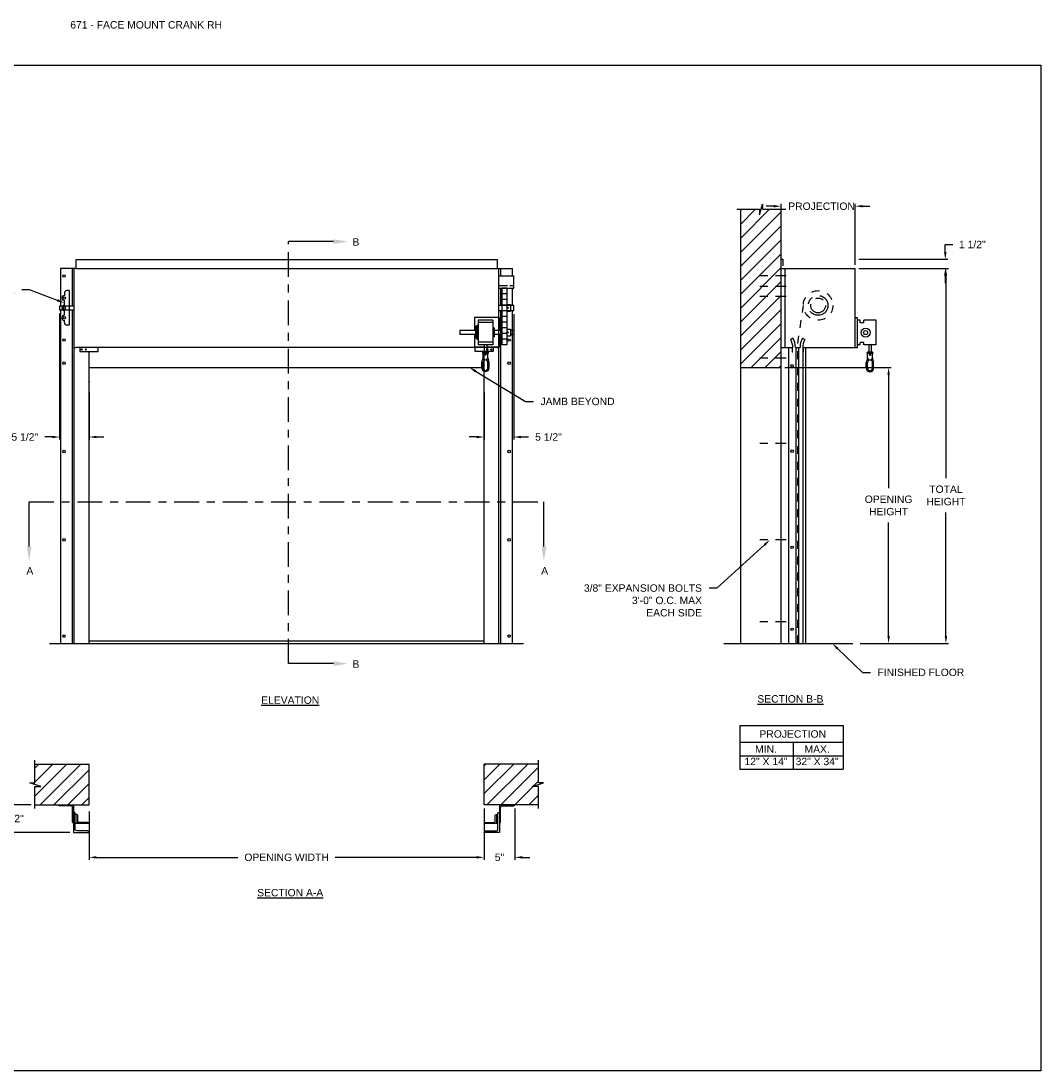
# Model space of a CAD drawing. Header units: inches. Extents: x 169.6 to 213.8, y 195 to 266.5.
# Tile 61 of 61: x 200.8 to 213.8, y 234.4 to 247.7. Entities that reach past the tile are written whole.
import ezdxf
from ezdxf import colors
from ezdxf.entities.mleader import LeaderData, LeaderLine
from ezdxf.math import Vec2, Vec3

# ---------------------------------------------------------------- set-up
doc = ezdxf.new("R2010")
doc.units = ezdxf.units.IN
doc.header["$LTSCALE"] = 0.25
doc.header["$MEASUREMENT"] = 0
for name, pattern in [('CENTER', [2, 1.25, -0.25, 0.25, -0.25]), ('CENTER2', [1.125, 0.75, -0.125, 0.125, -0.125]), ('HIDDEN', [0.375, 0.25, -0.125])]:
    doc.linetypes.add(name, pattern=pattern)
for name, color, linetype in [('ANNOTATIONS', 1, 'Continuous'), ('CRANK RH', 7, 'Continuous'), ('SECTION CUTS', 6, 'CENTER')]:
    doc.layers.add(name, color=color, linetype=linetype)
doc.styles.add('ARIAL', font='arial.ttf', dxfattribs={"height": 0.09375})
doc.styles.get("Standard").update_dxf_attribs({"font": 'romans.shx'})
doc.dimstyles.new('STANDARD$0', dxfattribs={"dimtxt": 0.09375, "dimasz": 0.09375, "dimexe": 0.03125, "dimexo": 0.046875, "dimgap": 0.09, "dimtad": 0, "dimtih": 1, "dimtoh": 1, "dimdec": 4, "dimzin": 0, "dimdsep": 46, "dimtxsty": 'ARIAL', "dimcen": 0.09, "dimadec": 0, "dimazin": 0, "dimtfac": 1, "dimtdec": 4, "dimtofl": 0, "dimtmove": 0, "dimatfit": 1, "dimfxl": 1, "dimtolj": 1, "dimtzin": 0, "dimarcsym": 0})
pattern_1 = [(45, (8.0003, -18.75022), (-0.08838835, 0.08838835), [])]

# ---------------------------------------------------------------- blocks, each defined once
blk = doc.blocks.new('*D23')
at = {"layer": 'ANNOTATIONS', "color": 0, "lineweight": -2, "transparency": 16777216}
for p, q in [((201.331, 244.014), (201.331, 242.42)), ((201.704, 243.018), (201.704, 242.42)), ((201.237, 242.452), (201.144, 242.452)), ((201.797, 242.452), (201.891, 242.452))]:
    blk.add_line(p, q, dxfattribs=at)
at = {"layer": 'ANNOTATIONS', "color": 0, "transparency": 16777216}
for points in [[(201.237, 242.467), (201.237, 242.436), (201.331, 242.452)], [(201.797, 242.467), (201.797, 242.436), (201.704, 242.452)]]:
    blk.add_solid(points, dxfattribs=at)
at = {"layer": 'defpoints', "color": 0, "transparency": 16777216}
for p in [(201.331, 244.061), (201.704, 243.065), (201.331, 242.452)]:
    blk.add_point(p, dxfattribs=at)
at = {"layer": 'ANNOTATIONS', "color": 0, "transparency": 16777216, "insert": (200.89, 242.452), "char_height": 0.0938, "attachment_point": 5, "style": 'ARIAL'}
blk.add_mtext('\\A1;5 1/2"', dxfattribs=at)
blk = doc.blocks.new('*D24')
at = {"layer": 'ANNOTATIONS', "color": 0, "lineweight": -2, "transparency": 16777216}
for p, q in [((207.079, 244.009), (207.079, 242.42)), ((206.704, 243.018), (206.704, 242.42)), ((206.61, 242.452), (206.516, 242.452)), ((207.172, 242.452), (207.266, 242.452))]:
    blk.add_line(p, q, dxfattribs=at)
at = {"layer": 'ANNOTATIONS', "color": 0, "transparency": 16777216}
for points in [[(206.61, 242.467), (206.61, 242.436), (206.704, 242.452)], [(207.172, 242.467), (207.172, 242.436), (207.079, 242.452)]]:
    blk.add_solid(points, dxfattribs=at)
at = {"layer": 'defpoints', "color": 0, "transparency": 16777216}
for p in [(207.079, 244.056), (206.704, 243.065), (206.704, 242.452)]:
    blk.add_point(p, dxfattribs=at)
at = {"layer": 'ANNOTATIONS', "color": 0, "transparency": 16777216, "insert": (207.519, 242.452), "char_height": 0.0938, "attachment_point": 5, "style": 'ARIAL'}
blk.add_mtext('\\A1;5 1/2"', dxfattribs=at)
blk = doc.blocks.new('*D19')
at = {"layer": 'ANNOTATIONS', "color": 0, "lineweight": -2, "transparency": 16777216}
for p, q in [((200.708, 237.889), (200.708, 237.983)), ((200.969, 237.795), (200.677, 237.795)), ((201.461, 237.444), (200.677, 237.444)), ((200.708, 237.35), (200.708, 237.256))]:
    blk.add_line(p, q, dxfattribs=at)
at = {"layer": 'ANNOTATIONS', "color": 0, "transparency": 16777216}
for points in [[(200.692, 237.889), (200.723, 237.889), (200.708, 237.795)], [(200.692, 237.35), (200.723, 237.35), (200.708, 237.444)]]:
    blk.add_solid(points, dxfattribs=at)
at = {"layer": 'defpoints', "color": 0, "transparency": 16777216}
for p in [(201.016, 237.795), (200.708, 237.444), (201.508, 237.444)]:
    blk.add_point(p, dxfattribs=at)
at = {"layer": 'ANNOTATIONS', "color": 0, "transparency": 16777216, "insert": (200.708, 237.62), "char_height": 0.0938, "attachment_point": 5, "style": 'ARIAL'}
blk.add_mtext('\\A1;4 1/2"', dxfattribs=at)
blk = doc.blocks.new('*D20')
at = {"layer": 'ANNOTATIONS', "color": 0, "lineweight": -2, "transparency": 16777216}
for p, q in [((206.704, 237.749), (206.704, 237.098)), ((207.094, 237.749), (207.094, 237.098)), ((206.61, 237.129), (206.516, 237.129)), ((207.188, 237.129), (207.282, 237.129))]:
    blk.add_line(p, q, dxfattribs=at)
at = {"layer": 'ANNOTATIONS', "color": 0, "transparency": 16777216}
for points in [[(206.61, 237.145), (206.61, 237.114), (206.704, 237.129)], [(207.188, 237.145), (207.188, 237.114), (207.094, 237.129)]]:
    blk.add_solid(points, dxfattribs=at)
at = {"layer": 'defpoints', "color": 0, "transparency": 16777216}
for p in [(206.704, 237.795), (207.094, 237.795), (207.094, 237.129)]:
    blk.add_point(p, dxfattribs=at)
at = {"layer": 'ANNOTATIONS', "color": 0, "transparency": 16777216, "insert": (206.899, 237.129), "char_height": 0.0938, "attachment_point": 5, "style": 'ARIAL'}
blk.add_mtext('\\A1;5"', dxfattribs=at)
blk = doc.blocks.new('*D21')
at = {"layer": 'ANNOTATIONS', "color": 0, "lineweight": -2, "transparency": 16777216}
for p, q in [((210.369, 245.374), (210.276, 245.374)), ((210.463, 244.749), (210.463, 245.405)), ((211.401, 244.634), (211.401, 245.405)), ((211.494, 245.374), (211.588, 245.374))]:
    blk.add_line(p, q, dxfattribs=at)
at = {"layer": 'ANNOTATIONS', "color": 0, "transparency": 16777216}
for points in [[(210.369, 245.39), (210.369, 245.359), (210.463, 245.374)], [(211.494, 245.39), (211.494, 245.359), (211.401, 245.374)]]:
    blk.add_solid(points, dxfattribs=at)
at = {"layer": 'defpoints', "color": 0, "transparency": 16777216}
for p in [(211.401, 245.374), (210.463, 244.702), (211.401, 244.587)]:
    blk.add_point(p, dxfattribs=at)
at = {"layer": 'ANNOTATIONS', "color": 0, "transparency": 16777216, "insert": (210.976, 245.374), "char_height": 0.09375, "attachment_point": 5, "style": 'ARIAL'}
blk.add_mtext('\\A1;PROJECTION', dxfattribs=at)
blk = doc.blocks.new('*D22')
at = {"layer": 'ANNOTATIONS', "color": 0, "lineweight": -2, "transparency": 16777216}
for p, q in [((212.542, 244.796), (212.542, 244.889)), ((212.542, 244.889), (212.636, 244.889)), ((211.448, 244.702), (212.573, 244.702)), ((211.448, 244.587), (212.573, 244.587)), ((212.542, 244.493), (212.542, 244.399))]:
    blk.add_line(p, q, dxfattribs=at)
at = {"layer": 'ANNOTATIONS', "color": 0, "transparency": 16777216}
for points in [[(212.526, 244.796), (212.558, 244.796), (212.542, 244.702)], [(212.526, 244.493), (212.558, 244.493), (212.542, 244.587)]]:
    blk.add_solid(points, dxfattribs=at)
at = {"layer": 'defpoints', "color": 0, "transparency": 16777216}
for p in [(211.401, 244.702), (212.542, 244.702), (211.401, 244.587)]:
    blk.add_point(p, dxfattribs=at)
at = {"layer": 'ANNOTATIONS', "color": 0, "transparency": 16777216, "insert": (212.884, 244.889), "char_height": 0.0938, "attachment_point": 5, "style": 'ARIAL'}
blk.add_mtext('\\A1;1 1/2"', dxfattribs=at)
blk = doc.blocks.new('*D25')
at = {"layer": 'ANNOTATIONS', "color": 0, "lineweight": -2, "transparency": 16777216}
for p, q in [((210.51, 243.333), (211.855, 243.333)), ((211.824, 243.24), (211.824, 241.803)), ((211.824, 239.931), (211.824, 241.368)), ((211.463, 239.837), (211.855, 239.837))]:
    blk.add_line(p, q, dxfattribs=at)
at = {"layer": 'ANNOTATIONS', "color": 0, "transparency": 16777216}
for points in [[(211.809, 243.24), (211.84, 243.24), (211.824, 243.333)], [(211.809, 239.931), (211.84, 239.931), (211.824, 239.837)]]:
    blk.add_solid(points, dxfattribs=at)
at = {"layer": 'defpoints', "color": 0, "transparency": 16777216}
for p in [(210.463, 243.333), (211.824, 243.333), (211.416, 239.837)]:
    blk.add_point(p, dxfattribs=at)
at = {"layer": 'ANNOTATIONS', "color": 0, "transparency": 16777216, "insert": (211.824, 241.585), "char_height": 0.09375, "attachment_point": 5, "style": 'ARIAL'}
blk.add_mtext('\\A1;OPENING \\PHEIGHT', dxfattribs=at)
blk = doc.blocks.new('*D26')
at = {"layer": 'ANNOTATIONS', "color": 0, "lineweight": -2, "transparency": 16777216}
for p, q in [((211.448, 244.587), (212.581, 244.587)), ((212.55, 244.493), (212.55, 241.929)), ((212.55, 239.931), (212.55, 241.494)), ((211.463, 239.837), (212.581, 239.837))]:
    blk.add_line(p, q, dxfattribs=at)
at = {"layer": 'ANNOTATIONS', "color": 0, "transparency": 16777216}
for points in [[(212.534, 244.493), (212.565, 244.493), (212.55, 244.587)], [(212.534, 239.931), (212.565, 239.931), (212.55, 239.837)]]:
    blk.add_solid(points, dxfattribs=at)
at = {"layer": 'defpoints', "color": 0, "transparency": 16777216}
for p in [(211.401, 244.587), (211.416, 239.837), (212.55, 239.837)]:
    blk.add_point(p, dxfattribs=at)
at = {"layer": 'ANNOTATIONS', "color": 0, "transparency": 16777216, "insert": (212.55, 241.712), "char_height": 0.0938, "attachment_point": 5, "style": 'ARIAL'}
blk.add_mtext('\\A1;TOTAL\\PHEIGHT', dxfattribs=at)
blk = doc.blocks.new('*D27')
at = {"layer": 'ANNOTATIONS', "color": 0, "lineweight": -2, "transparency": 16777216}
for p, q in [((201.704, 237.709), (201.704, 237.098)), ((201.797, 237.129), (203.587, 237.129)), ((206.61, 237.129), (204.82, 237.129)), ((206.704, 237.176), (206.704, 237.161))]:
    blk.add_line(p, q, dxfattribs=at)
at = {"layer": 'ANNOTATIONS', "color": 0, "transparency": 16777216}
for points in [[(201.797, 237.145), (201.797, 237.114), (201.704, 237.129)], [(206.61, 237.145), (206.61, 237.114), (206.704, 237.129)]]:
    blk.add_solid(points, dxfattribs=at)
at = {"layer": 'defpoints', "color": 0, "transparency": 16777216}
for p in [(201.704, 237.756), (206.704, 237.129), (206.704, 237.129)]:
    blk.add_point(p, dxfattribs=at)
at = {"layer": 'ANNOTATIONS', "color": 0, "transparency": 16777216, "insert": (204.204, 237.129), "char_height": 0.09375, "attachment_point": 5, "style": 'ARIAL'}
blk.add_mtext('\\A1;OPENING WIDTH', dxfattribs=at)

msp = doc.modelspace()

# ---------------------------------------------------------------- hatches: boundary and pattern name
at = {"layer": 'CRANK RH', "linetype": 'Continuous'}
h = msp.add_hatch(dxfattribs=at)
h.set_pattern_fill('ANSI31', color=256, style=0)
h.set_pattern_definition([(45, (8.63474, -18.75022), (-0.088388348, 0.088388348), [])])
h.paths.add_polyline_path([(210.46317, 244.60063), (210.46317, 245.33522), (210.22668, 245.33522), (210.22668, 245.39988), (210.18826, 245.26652), (210.18826, 245.33522), (209.94755, 245.33522), (209.94755, 244.78492)])
h.paths.add_polyline_path([(209.94755, 244.78492), (209.94755, 243.3335), (210.46317, 243.3335), (210.46317, 244.58687), (210.46317, 244.60063)])
at = {"layer": 'CRANK RH'}
h = msp.add_hatch(dxfattribs=at)
h.set_pattern_fill('ANSI31', color=256, style=0)
h.set_pattern_definition(pattern_1)
h.paths.add_polyline_path([(201.70373, 238.31102), (201.01623, 238.31102), (201.01623, 238.07382), (200.95212, 238.07382), (201.09419, 238.02691), (201.01623, 238.02691), (201.01623, 237.7954), (201.70373, 237.7954), (201.70373, 237.9579)])
h = msp.add_hatch(dxfattribs=at)
h.set_pattern_fill('ANSI31', color=256, style=0)
h.set_pattern_definition(pattern_1)
h.paths.add_polyline_path([(207.45533, 238.07382), (207.39123, 238.07382), (207.39123, 238.31102), (206.70373, 238.31102), (206.70373, 237.7954), (206.7219, 237.7954), (207.39123, 237.7954), (207.39123, 238.02691), (207.31326, 238.02691)])

# ---------------------------------------------------------------- linework, layer by layer
at = {"layer": 'ANNOTATIONS'}
for p, q in [((209.94176, 238.79802), (209.94176, 238.24665)), ((209.94176, 238.79802), (211.24953, 238.79802)), ((211.24953, 238.79802), (211.24953, 238.24665)), ((209.94176, 238.58655), (211.24953, 238.58655)), ((210.61461, 238.58655), (210.61461, 238.24665)), ((209.94176, 238.4166), (211.24953, 238.4166)), ((209.94176, 238.24665), (211.24953, 238.24665))]:
    msp.add_line(p, q, dxfattribs=at)
at = {"layer": 'CRANK RH', "linetype": 'Continuous'}
for p, q in [((209.90116, 245.33522), (210.18826, 245.33522)), ((209.94755, 245.33522), (209.94755, 239.83687)), ((210.18826, 245.26652), (210.22668, 245.39988)), ((210.18826, 245.33522), (210.18826, 245.26652)), ((210.22668, 245.39988), (210.22668, 245.33522)), ((210.22668, 245.33522), (210.52187, 245.33522)), ((210.46317, 239.83687), (210.46317, 245.33522)), ((210.46317, 244.70191), (210.48458, 244.70191)), ((210.48458, 244.70191), (210.48458, 244.61965)), ((201.53967, 244.58687), (201.34408, 244.58687)), ((201.34408, 244.58687), (201.34408, 244.11281)), ((201.49279, 244.11281), (201.49279, 244.58687)), ((201.51623, 239.83687), (201.51623, 244.58687)), ((206.86779, 244.58687), (207.06338, 244.58687)), ((206.89123, 239.83687), (206.89123, 244.58687)), ((206.91467, 244.49312), (206.91467, 244.58687)), ((207.06338, 244.49312), (207.06338, 244.58687)), ((210.46317, 244.58687), (211.40067, 244.58687)), ((210.51595, 243.58687), (210.51595, 244.58687)), ((211.40067, 243.58687), (211.40067, 244.58687)), ((206.89123, 244.49312), (207.07873, 244.49312)), ((207.07873, 244.33687), (207.07873, 244.49312)), ((201.39123, 244.27437), (201.39123, 244.24312)), ((201.45373, 244.30562), (201.42248, 244.30562)), ((201.45373, 244.30562), (201.45373, 243.86812)), ((206.9995, 244.36812), (206.89123, 244.36812)), ((206.89123, 244.33687), (207.07873, 244.33687)), ((206.91467, 244.11812), (206.91467, 244.33687)), ((207.07873, 244.36812), (207.03075, 244.36812)), ((207.06338, 244.11812), (207.06338, 244.33687)), ((201.39123, 244.11812), (201.39123, 244.18062)), ((207.07873, 244.11812), (206.89123, 244.11812)), ((207.07873, 244.05562), (207.07873, 244.11812)), ((201.34408, 244.06092), (201.34408, 239.83687)), ((201.39123, 243.99312), (201.39123, 244.05562)), ((201.49279, 239.83687), (201.49279, 244.06092)), ((206.89123, 244.05562), (207.07873, 244.05562)), ((206.91467, 239.83687), (206.91467, 244.05562)), ((207.06338, 239.83687), (207.06338, 244.05562)), ((201.39123, 243.89937), (201.39123, 243.93062)), ((201.45373, 243.86812), (201.42248, 243.86812)), ((206.58102, 243.96397), (206.58102, 243.80242)), ((206.59665, 243.8493), (206.59665, 243.70365)), ((206.61227, 243.86492), (206.61227, 243.68802)), ((206.6279, 243.93272), (206.6279, 243.62022)), ((206.8154, 243.93272), (206.8154, 243.62022)), ((206.89352, 243.96397), (206.89352, 243.80242)), ((211.43192, 243.58687), (211.43192, 243.96187)), ((211.46317, 243.89937), (211.46317, 243.93062)), ((211.51005, 243.89937), (211.51005, 243.93062)), ((211.66603, 243.61812), (211.66603, 243.93062)), ((206.58102, 243.75052), (206.58102, 243.58897)), ((206.83102, 243.83367), (206.83102, 243.71927)), ((206.89352, 243.75052), (206.89352, 243.58897)), ((201.51623, 243.58687), (201.53967, 243.58687)), ((201.58687, 243.58687), (201.58687, 243.53444)), ((201.81767, 243.53444), (201.81767, 243.58687)), ((206.58978, 243.53444), (206.58978, 243.58687)), ((206.70602, 243.62022), (206.70602, 243.52647)), ((206.73727, 243.62022), (206.73727, 243.52647)), ((206.82059, 243.58687), (206.82059, 243.53444)), ((206.86779, 243.58687), (206.89123, 243.58687)), ((210.46317, 243.58687), (210.61161, 243.58687)), ((210.55713, 243.58687), (210.55713, 239.83687)), ((210.6137, 243.70245), (210.58479, 243.68547)), ((210.6038, 243.58687), (210.6038, 243.52836)), ((210.64514, 243.58687), (210.70308, 243.58687)), ((210.6484, 243.58687), (210.6484, 239.83687)), ((210.68193, 243.58687), (210.68193, 239.83687)), ((210.73453, 243.70245), (210.76344, 243.68547)), ((210.73661, 243.58687), (211.40067, 243.58687)), ((210.73988, 243.58687), (210.73988, 239.83687)), ((210.74442, 243.58687), (210.74442, 243.52836)), ((210.7734, 243.58687), (210.7734, 239.83687)), ((211.46317, 243.61812), (211.46317, 243.64937)), ((211.51005, 243.61812), (211.51005, 243.64937)), ((211.57241, 243.61812), (211.57241, 243.52437)), ((211.60366, 243.61812), (211.60366, 243.52437)), ((201.58687, 243.53444), (201.81767, 243.53444)), ((201.70373, 239.83687), (201.70373, 243.53444)), ((206.82059, 243.53444), (206.58978, 243.53444)), ((206.7529, 243.51085), (206.6904, 243.51084)), ((206.6904, 243.46049), (206.6904, 243.51085)), ((206.70373, 239.83687), (206.70373, 243.53444)), ((206.7529, 243.46049), (206.7529, 243.51085)), ((210.6038, 243.52836), (210.61161, 243.52836)), ((210.74442, 243.52836), (210.73661, 243.52836)), ((211.61929, 243.50874), (211.55679, 243.50874)), ((211.55679, 243.45838), (211.55679, 243.50874)), ((211.61929, 243.45838), (211.61929, 243.50874)), ((201.70373, 243.3335), (206.70373, 243.3335)), ((206.67479, 243.32692), (206.67478, 243.39798)), ((206.69041, 243.32692), (206.69041, 243.39798)), ((206.76854, 243.32692), (206.76853, 243.39799)), ((209.94755, 243.3335), (210.46317, 243.3335)), ((211.54118, 243.32481), (211.54117, 243.39587)), ((211.5568, 243.32481), (211.5568, 243.39588)), ((211.63493, 243.32482), (211.63492, 243.39588)), ((209.73819, 239.83687), (211.36942, 239.83687)), ((201.01623, 238.07382), (201.01623, 238.3579)), ((207.39123, 238.07382), (207.39123, 238.3579)), ((201.09419, 238.02691), (200.95212, 238.07382)), ((200.95212, 238.07382), (201.01623, 238.07382)), ((201.01623, 237.74852), (201.01623, 238.02691)), ((201.01623, 238.02691), (201.09419, 238.02691)), ((207.31326, 238.02691), (207.45533, 238.07382)), ((207.39123, 238.02691), (207.31326, 238.02691)), ((207.45533, 238.07382), (207.39123, 238.07382)), ((207.39123, 237.74852), (207.39123, 238.02691)), ((201.50835, 237.7954), (201.50835, 237.44371)), ((206.89911, 237.7954), (206.89911, 237.44371)), ((201.54742, 237.67327), (201.52788, 237.67327)), ((206.86003, 237.67327), (206.87957, 237.67327)), ((201.50835, 237.56094), (201.50835, 237.56094)), ((201.70373, 237.55604), (201.52788, 237.55604)), ((206.89911, 237.56094), (206.89911, 237.56094))]:
    msp.add_line(p, q, dxfattribs=at)
at = {"layer": 'CRANK RH'}
for p, q in [((201.53967, 244.58687), (201.53967, 244.69819)), ((201.53967, 244.69819), (206.86779, 244.69819)), ((206.86779, 244.69819), (206.86779, 244.58687)), ((201.53967, 244.58687), (206.86779, 244.58687)), ((206.89123, 243.58687), (206.89123, 244.58687)), ((206.99267, 244.33784), (206.93048, 244.33784)), ((206.93048, 244.33784), (206.93048, 243.61784)), ((206.99267, 244.26584), (206.93048, 244.26584)), ((206.99267, 244.33784), (206.99267, 243.61784)), ((201.33102, 244.11281), (201.51623, 244.11281)), ((201.33102, 244.11281), (201.33102, 244.06092)), ((206.99267, 244.19384), (206.93048, 244.19384)), ((206.99267, 244.12184), (206.93048, 244.12184)), ((206.99267, 244.12828), (207.03638, 244.12828)), ((207.03638, 244.12828), (207.03638, 244.04545)), ((201.33102, 244.06092), (201.51623, 244.06092)), ((206.99267, 244.04984), (206.93048, 244.04984)), ((206.99267, 244.04545), (207.03638, 244.04545)), ((206.89352, 243.96397), (206.58102, 243.96397)), ((206.61227, 243.8493), (206.59665, 243.8493)), ((206.6279, 243.86492), (206.61227, 243.86492)), ((206.8154, 243.93272), (206.6279, 243.93272)), ((206.8154, 243.90147), (206.6279, 243.90147)), ((206.99267, 243.97784), (206.93048, 243.97784)), ((206.99267, 243.90584), (206.93048, 243.90584)), ((211.43192, 243.96187), (211.40067, 243.96187)), ((211.46317, 243.93062), (211.43192, 243.93062)), ((211.51005, 243.89937), (211.46317, 243.89937)), ((211.66603, 243.93062), (211.51005, 243.93062)), ((206.59665, 243.80242), (206.39582, 243.80242)), ((206.39582, 243.80242), (206.39582, 243.75052)), ((206.59665, 243.75052), (206.39582, 243.75052)), ((206.83102, 243.83367), (206.8154, 243.83367)), ((206.83102, 243.71927), (206.8154, 243.71927)), ((206.93048, 243.80242), (206.83102, 243.80242)), ((206.93048, 243.75052), (206.83102, 243.75052)), ((206.99267, 243.83384), (206.93048, 243.83384)), ((206.99267, 243.76184), (206.93048, 243.76184)), ((206.99267, 243.81578), (207.03638, 243.81578)), ((206.99267, 243.73295), (207.03638, 243.73295)), ((207.03638, 243.81578), (207.03638, 243.73295)), ((207.07873, 243.80242), (207.03638, 243.80242)), ((207.07873, 243.75052), (207.03638, 243.75052)), ((207.07873, 243.80242), (207.07873, 243.75052)), ((206.86779, 243.58687), (201.53967, 243.58687)), ((206.70602, 243.58897), (206.58102, 243.58897)), ((206.61227, 243.70365), (206.59665, 243.70365)), ((206.6279, 243.68802), (206.61227, 243.68802)), ((206.8154, 243.65147), (206.6279, 243.65147)), ((206.8154, 243.62022), (206.6279, 243.62022)), ((206.89352, 243.58897), (206.73727, 243.58897)), ((206.99267, 243.68984), (206.93048, 243.68984)), ((206.99267, 243.61784), (206.93048, 243.61784)), ((211.46317, 243.61812), (211.43192, 243.61812)), ((211.51005, 243.64937), (211.46317, 243.64937)), ((211.66603, 243.61812), (211.51005, 243.61812)), ((206.7529, 243.52647), (206.6904, 243.52647)), ((211.61929, 243.52437), (211.55679, 243.52436)), ((206.75291, 243.32692), (206.75291, 243.39799)), ((211.6193, 243.32482), (211.6193, 243.39588)), ((206.70373, 239.86812), (201.70373, 239.86812)), ((201.20373, 239.83687), (207.20373, 239.83687)), ((201.01623, 238.31102), (201.70373, 238.31102)), ((201.70373, 237.7954), (201.70373, 238.31102)), ((206.70373, 237.7954), (206.70373, 238.31102)), ((207.39123, 238.31102), (206.70373, 238.31102)), ((201.01623, 237.7954), (201.70373, 237.7954)), ((207.39123, 237.7954), (206.70373, 237.7954))]:
    msp.add_line(p, q, dxfattribs=at)
at = {"layer": 'CRANK RH', "linetype": 'CENTER2', "ltscale": 0.7}
for p, q in [((210.52567, 244.49312), (210.11942, 244.49312)), ((210.52567, 244.35752), (210.11942, 244.35752)), ((210.52567, 244.23136), (210.11942, 244.23136)), ((210.52567, 243.45213), (210.11942, 243.45213)), ((210.52567, 242.36812), (210.11942, 242.36812)), ((210.52567, 241.14937), (210.11942, 241.14937)), ((210.52567, 240.11182), (210.11942, 240.11182))]:
    msp.add_line(p, q, dxfattribs=at)
at = {"layer": 'CRANK RH', "linetype": 'HIDDEN'}
for p, q in [((210.67411, 243.63475), (210.74707, 244.11826)), ((210.67411, 239.83687), (210.67411, 243.63475))]:
    msp.add_line(p, q, dxfattribs=at)
at = {"layer": 'CRANK RH', "linetype": 'ByBlock'}
msp.add_line((211.40067, 243.58687), (211.43192, 243.58687), dxfattribs=at)
at = {"layer": 'CRANK RH'}
for points in [[(207.00115, 244.0892), (207.00261, 244.09173), (207.00553, 244.09173), (207.007, 244.0892), (207.00553, 244.08667), (207.00261, 244.08667)], [(207.00115, 243.7767), (207.00261, 243.77923), (207.00553, 243.77923), (207.007, 243.7767), (207.00553, 243.77417), (207.00261, 243.77417)]]:
    msp.add_lwpolyline(points, close=True, dxfattribs=at)
at = {"layer": 'CRANK RH', "linetype": 'Continuous'}
for points in [[(201.50835, 237.56094, -0.41421356), (201.49369, 237.57559), (201.49369, 237.76609, 0.41421356), (201.47904, 237.78074), (201.32762, 237.78074, -0.41421356), (201.31296, 237.7954), (201.50835, 237.7954)], [(206.89911, 237.56094, 0.41421356), (206.91376, 237.57559), (206.91376, 237.76609, -0.41421356), (206.92842, 237.78074), (207.07984, 237.78074, 0.41421356), (207.09449, 237.7954), (206.89911, 237.7954)], [(201.50835, 237.44371), (201.70373, 237.44371, 0.41421356), (201.68419, 237.46325), (201.54742, 237.46325, -0.41421356), (201.52788, 237.48279), (201.52788, 237.68245, 0.41421356), (201.50835, 237.70199)], [(201.70373, 237.55604, 0.41421356), (201.68907, 237.57069), (201.57673, 237.57069, -0.41421356), (201.56208, 237.58534), (201.56208, 237.65861, 0.41421356), (201.54742, 237.67327), (201.54742, 237.55604)], [(206.89911, 237.44371), (206.70373, 237.44371, -0.41421356), (206.72327, 237.46325), (206.86003, 237.46325, 0.41421356), (206.87957, 237.48279), (206.87957, 237.68245, -0.41421356), (206.89911, 237.70199)], [(206.87957, 237.55604), (206.70373, 237.55604, -0.41421356), (206.71838, 237.57069), (206.83073, 237.57069, 0.41421356), (206.84538, 237.58534), (206.84538, 237.65861, -0.41421356), (206.86003, 237.67327), (206.86003, 237.55604)]]:
    msp.add_lwpolyline(points, format="xyb", dxfattribs=at)
for centre, radius in [((201.38682, 244.4918), 0.01562), ((211.53289, 243.77437), 0.0572), ((211.53289, 243.77437), 0.02595), ((201.38682, 243.68062), 0.01562), ((207.02064, 243.68062), 0.01563), ((201.61092, 243.56065), 0.00781), ((201.6621, 243.56065), 0.00781), ((206.72165, 243.49522), 0.00781), ((206.74536, 243.56065), 0.00781), ((206.79653, 243.56065), 0.00781), ((211.58804, 243.49312), 0.00781), ((201.38682, 243.38687), 0.01562), ((207.02064, 243.38687), 0.01562), ((210.60276, 243.35637), 0.01562), ((201.38682, 242.26812), 0.01562), ((207.02064, 242.26812), 0.01562), ((210.60276, 242.27236), 0.01562), ((201.38682, 241.14937), 0.01562), ((207.02064, 241.14937), 0.01562), ((210.60276, 241.05361), 0.01562), ((210.60276, 240.01606), 0.01562), ((201.38682, 239.93062), 0.01562), ((207.02064, 239.93062), 0.01562)]:
    msp.add_circle(centre, radius, dxfattribs=at)
at = {"layer": 'CRANK RH', "linetype": 'HIDDEN'}
msp.add_circle((210.93192, 244.11812), 0.1875, dxfattribs=at)
at = {"layer": 'CRANK RH'}
for centre, radius in [((201.39123, 244.21187), 0.01562), ((201.39123, 244.08687), 0.01562), ((207.00407, 244.0892), 0.0057), ((201.39123, 243.96187), 0.01562), ((207.00407, 243.7767), 0.0057)]:
    msp.add_circle(centre, radius, dxfattribs=at)
at = {"layer": 'CRANK RH', "linetype": 'CENTER'}
for radius in [0.125, 0.09375]:
    msp.add_circle((210.93192, 244.11812), radius, dxfattribs=at)
at = {"layer": 'CRANK RH', "linetype": 'Continuous'}
for centre, radius, start, end in [((201.42248, 244.27437), 0.03125, 90, 180), ((201.39123, 244.21187), 0.03125, 90, 270), ((201.39123, 244.08687), 0.03125, 90, 270), ((201.39123, 243.96187), 0.03125, 90, 270), ((201.42248, 243.89937), 0.03125, 180, 270), ((210.41696, 243.58687), 0.19465, 0, 30.436314), ((210.41696, 243.58687), 0.22817, 0, 30.436314), ((210.93126, 243.58687), 0.22817, 149.563686, 180), ((210.93126, 243.58687), 0.19465, 149.563686, 180)]:
    msp.add_arc(centre, radius, start, end, dxfattribs=at)
at = {"layer": 'CRANK RH'}
for centre, radius, start, end in [((206.6904, 243.51866), 0.00781, 90.003511, 270.003511), ((206.66067, 243.44681), 0.03125, 321.321323, 12.639136), ((206.72165, 243.46048), 0.03125, 180.003511, 0.003511), ((206.78264, 243.44682), 0.03125, 167.367885, 218.685698), ((206.7529, 243.51866), 0.00781, 270.003511, 90.003511), ((211.55679, 243.51655), 0.00781, 90.003511, 270.003511), ((211.52706, 243.4447), 0.03125, 321.321323, 12.639136), ((211.58804, 243.45838), 0.03125, 180.003511, 0.003511), ((211.64903, 243.44471), 0.03125, 167.367885, 218.685698), ((211.61929, 243.51655), 0.00781, 270.003511, 90.003511), ((206.72166, 243.39798), 0.04687, 141.321323, 180.003511), ((206.72166, 243.32692), 0.04687, 180.003511, 0.003511), ((206.72166, 243.39798), 0.03125, 0.003511, 180.003511), ((206.72166, 243.32692), 0.03125, 180.003511, 0.003511), ((206.72166, 243.39798), 0.04687, 0.003511, 38.685698), ((211.58805, 243.39588), 0.04688, 141.321323, 180.003511), ((211.58805, 243.32482), 0.04688, 180.003511, 0.003511), ((211.58805, 243.39588), 0.03125, 0.003511, 180.003511), ((211.58805, 243.32482), 0.03125, 180.003511, 0.003511), ((211.58805, 243.39588), 0.04688, 0.003511, 38.685698)]:
    msp.add_arc(centre, radius, start, end, dxfattribs=at)
at = {"layer": 'CRANK RH', "linetype": 'ByBlock'}
msp.add_point((201.70373, 243.14937), dxfattribs=at)
at = {"layer": 'defpoints'}
msp.add_lwpolyline([(213.75315, 234.42383), (194.28327, 234.42383), (194.28327, 247.15894), (213.75315, 247.15894)], close=True, dxfattribs=at)
at = {"layer": 'SECTION CUTS'}
for p, q in [((204.23024, 239.58203), (204.23024, 244.92624)), ((200.94541, 241.63287), (207.46137, 241.63287))]:
    msp.add_line(p, q, dxfattribs=at)

# ---------------------------------------------------------------- texts
at = {"layer": 'ANNOTATIONS', "insert": (201.46563, 247.71797), "char_height": 0.09375, "width": 6.6097632, "attachment_point": 1, "line_spacing_factor": 0.86134, "style": 'ARIAL'}
msp.add_mtext('671 - FACE MOUNT CRANK RH', dxfattribs=at)
at = {"layer": 'ANNOTATIONS', "char_height": 0.09375, "attachment_point": 2, "style": 'ARIAL'}
for s, insert, width in [('{\\LELEVATION}', (204.24975, 239.16695), 3.0834986), ('{\\LSECTION B-B}', (210.58116, 239.18292), 1.3823677), ('{\\LSECTION A-A}', (204.24975, 236.72912), 1.3823677)]:
    msp.add_mtext(s, dxfattribs=dict(at, insert=insert, width=width))
for s, width, insert in [('PROJECTION ', 1.7594917, (210.61045, 238.73859)), ('MIN.\\P12" X 14" ', 0.6711642, (210.27233, 238.5466)), ('MAX.\\P32" X 34"', 0.6567117, (210.91976, 238.5466))]:
    msp.add_mtext_dynamic_manual_height_columns(s, width=width, gutter_width=1.36268, heights=[0], dxfattribs=dict(at, insert=insert))
at = {"layer": 'SECTION CUTS', "style": 'ARIAL'}
for s, p in [('B', (205.03826, 244.87454)), ('A', (200.91094, 240.71043)), ('A', (207.42689, 240.71043)), ('B', (205.03826, 239.53034))]:
    msp.add_text(s, height=0.09375, dxfattribs=at).set_placement(p)

# ---------------------------------------------------------------- dimensions: what is measured, and where the dimension line sits
at = {"layer": 'ANNOTATIONS'}
for base, p1, p2, text, picture, middle in [((211.40067, 245.37419), (210.46317, 244.70191), (211.40067, 244.58687), 'PROJECTION', '*D21', (210.97598, 245.37419)), ((207.09449, 237.12929), (206.70373, 237.7954), (207.09449, 237.7954), '5"', '*D20', (206.89911, 237.12929))]:
    dim = msp.add_linear_dim(base=base, p1=p1, p2=p2, text=text, dimstyle='STANDARD$0', dxfattribs=at)
    dim.commit()
    dim.dimension.update_dxf_attribs({"geometry": picture, "text_midpoint": middle, "dimtype": 160})
for base, p1, p2, text, picture, middle in [((212.54193, 244.70191), (211.40067, 244.58687), (211.40067, 244.70191), '1 1/2"', '*D22', (212.88437, 244.88941)), ((211.82424, 243.3335), (211.4163, 239.83687), (210.46317, 243.3335), 'OPENING \\PHEIGHT', '*D25', (211.82424, 241.58518))]:
    dim = msp.add_linear_dim(base=base, p1=p1, p2=p2, angle=90, text=text, dimstyle='STANDARD$0', dxfattribs=at)
    dim.commit()
    dim.dimension.update_dxf_attribs({"geometry": picture, "text_midpoint": middle})
for base, p1, p2, angle, text, picture, middle in [((212.54974, 239.83687), (211.40067, 244.58687), (211.4163, 239.83687), 90, 'TOTAL\\PHEIGHT', '*D26', (212.54974, 241.71187)), ((201.33102, 242.45166), (201.70373, 243.06505), (201.33102, 244.06092), 180, '5 1/2"', '*D23', (200.89042, 242.45166)), ((206.70373, 242.45166), (207.07873, 244.05562), (206.70373, 243.06499), 180, '5 1/2"', '*D24', (207.51933, 242.45166)), ((200.70778, 237.44371), (201.01623, 237.7954), (201.50835, 237.44371), 90, '4 1/2"', '*D19', (200.70778, 237.61955))]:
    dim = msp.add_linear_dim(base=base, p1=p1, p2=p2, angle=angle, text=text, dimstyle='STANDARD$0', dxfattribs=at)
    dim.commit()
    dim.dimension.update_dxf_attribs({"geometry": picture, "text_midpoint": middle, "dimtype": 160})
dim = msp.add_linear_dim(base=(206.70373, 237.12929), p1=(201.70373, 237.75633), p2=(206.70373, 237.12929), text='OPENING WIDTH', dimstyle='STANDARD$0', dxfattribs=at)
dim.commit()
dim.dimension.update_dxf_attribs({"geometry": '*D27', "text_midpoint": (204.20373, 237.12929)})

# ---------------------------------------------------------------- leaders
ml = msp.add_multileader_mtext('Standard', dxfattribs=at)
ml.set_content('CHARGE WHEEL', color=256, style='ARIAL')
ml.set_leader_properties()
ml.build(insert=Vec2(0, 0))
ml.multileader.update_dxf_attribs({"dogleg_length": 0.36, "arrow_head_size": 0.09375})
ctx = ml.context
ctx.base_point, ctx.char_height, ctx.arrow_head_size, ctx.landing_gap_size, ctx.plane_origin = Vec3(199.62136, 244.31442), 0.09375, 0.09375, 0.09, Vec3(198.38788, 243.88119)
ctx.text_align_type = 2
notes = []
notes.append((ctx, [(1, (1, 1, 0), (200.95058, 244.31442), (-1, 0), 0.09796, [(0, [(201.39123, 244.14937)], 0, [])])]))
ctx.mtext.insert, ctx.mtext.alignment, ctx.mtext.flow_direction = Vec3(200.76263, 244.3621), 3, 5
ml = msp.add_multileader_mtext('Standard', dxfattribs=at)
ml.set_content('JAMB BEYOND', color=256, style='ARIAL')
ml.set_leader_properties()
ml.build(insert=Vec2(0, 0))
ml.multileader.update_dxf_attribs({"dogleg_length": 0.36, "arrow_head_size": 0.09375})
ctx = ml.context
ctx.base_point, ctx.char_height, ctx.arrow_head_size, ctx.landing_gap_size, ctx.plane_origin = Vec3(207.32732, 242.90172), 0.09375, 0.09375, 0.09, Vec3(206.54229, 242.46849)
notes.append((ctx, [(0, (1, 1, 0), (207.22937, 242.90172), (1, 0), 0.09796, [(0, [(206.51652, 243.3335)], 0, [])])]))
ctx.mtext.insert, ctx.mtext.flow_direction = Vec3(207.41732, 242.94939), 5
ml = msp.add_multileader_mtext('Standard', dxfattribs=at)
ml.set_content('3/8" EXPANSION BOLTS\\P3\'-0" O.C. MAX\\PEACH SIDE', color=256, style='ARIAL')
ml.set_leader_properties()
ml.build(insert=Vec2(0, 0))
ml.multileader.update_dxf_attribs({"dogleg_length": 0.36, "arrow_head_size": 0.09375})
ctx = ml.context
ctx.base_point, ctx.char_height, ctx.arrow_head_size, ctx.landing_gap_size, ctx.plane_origin = Vec3(207.88949, 240.53839), 0.09375, 0.09375, 0.09, Vec3(207.65876, 240.46327)
ctx.text_align_type = 2
notes.append((ctx, [(1, (1, 1, 0), (209.65005, 240.53839), (-1, 0), 0.09796, [(0, [(210.32255, 241.14937)], 0, [])])]))
ctx.mtext.insert, ctx.mtext.width, ctx.mtext.alignment, ctx.mtext.flow_direction = Vec3(209.46209, 240.58607), 1.5321608, 3, 5
ml = msp.add_multileader_mtext('Standard', dxfattribs=at)
ml.set_content('FINISHED FLOOR', color=256, style='ARIAL')
ml.set_leader_properties()
ml.build(insert=Vec2(0, 0))
ml.multileader.update_dxf_attribs({"dogleg_length": 0.36, "arrow_head_size": 0.09375})
ctx = ml.context
ctx.base_point, ctx.char_height, ctx.arrow_head_size, ctx.landing_gap_size, ctx.plane_origin = Vec3(211.59336, 239.4708), 0.09375, 0.09375, 0.09, Vec3(210.80833, 239.03757)
notes.append((ctx, [(0, (1, 1, 0), (211.49541, 239.4708), (1, 0), 0.09796, [(0, [(211.11124, 239.83687)], 0, [])])]))
ctx.mtext.insert, ctx.mtext.flow_direction = Vec3(211.68336, 239.51847), 5
at = {"layer": 'SECTION CUTS'}
ml = msp.add_multileader_mtext('Standard', dxfattribs=at)
ml.set_content('', color=256)
ml.set_leader_properties()
ml.build(insert=Vec2(0, 0))
ml.multileader.update_dxf_attribs({"dogleg_length": 0, "arrow_head_size": 0.18})
ctx = ml.context
ctx.base_point, ctx.char_height, ctx.arrow_head_size, ctx.landing_gap_size, ctx.plane_origin, ctx.plane_x_axis, ctx.plane_y_axis = Vec3(204.23024, 244.92624), 0.18, 0.18, 0, Vec3(204.97976, 244.92624), Vec3(0, 1), Vec3(-1, 0)
notes.append((ctx, [(0, (1, 1, 0), (204.23024, 244.92624), (1, 0), 0, [(0, [(204.97976, 244.92624)], 0, [])])]))
ctx.mtext.insert, ctx.mtext.text_direction, ctx.mtext.rotation, ctx.mtext.flow_direction = Vec3(204.14024, 244.92624), Vec3(0, 1), 1.57079633, 5
ml = msp.add_multileader_mtext('Standard', dxfattribs=at)
ml.set_content('', color=256)
ml.set_leader_properties()
ml.build(insert=Vec2(0, 0))
ml.multileader.update_dxf_attribs({"dogleg_length": 0, "arrow_head_size": 0.18})
ctx = ml.context
ctx.base_point, ctx.char_height, ctx.arrow_head_size, ctx.landing_gap_size, ctx.plane_origin = Vec3(200.94541, 241.63287), 0.18, 0.18, 0, Vec3(200.94541, 240.88335)
notes.append((ctx, [(0, (1, 1, 0), (200.94541, 241.63287), (1, 0), 0, [(0, [(200.94541, 240.88335)], 0, [])])]))
ctx.mtext.insert, ctx.mtext.flow_direction = Vec3(200.94541, 241.72287), 5
ml = msp.add_multileader_mtext('Standard', dxfattribs=at)
ml.set_content('', color=256)
ml.set_leader_properties()
ml.build(insert=Vec2(0, 0))
ml.multileader.update_dxf_attribs({"dogleg_length": 0, "arrow_head_size": 0.18})
ctx = ml.context
ctx.base_point, ctx.char_height, ctx.arrow_head_size, ctx.landing_gap_size, ctx.plane_origin = Vec3(207.46137, 241.63287), 0.18, 0.18, 0, Vec3(207.46137, 240.88335)
notes.append((ctx, [(0, (1, 1, 0), (207.46137, 241.63287), (1, 0), 0, [(0, [(207.46137, 240.88335)], 0, [])])]))
ctx.mtext.insert, ctx.mtext.flow_direction = Vec3(207.46137, 241.72287), 5
ml = msp.add_multileader_mtext('Standard', dxfattribs=at)
ml.set_content('', color=256)
ml.set_leader_properties()
ml.build(insert=Vec2(0, 0))
ml.multileader.update_dxf_attribs({"dogleg_length": 0, "arrow_head_size": 0.18})
ctx = ml.context
ctx.base_point, ctx.char_height, ctx.arrow_head_size, ctx.landing_gap_size, ctx.plane_origin, ctx.plane_x_axis, ctx.plane_y_axis = Vec3(204.23024, 239.58203), 0.18, 0.18, 0, Vec3(204.97976, 239.58203), Vec3(0, 1), Vec3(-1, 0)
notes.append((ctx, [(0, (1, 1, 0), (204.23024, 239.58203), (1, 0), 0, [(0, [(204.97976, 239.58203)], 0, [])])]))
ctx.mtext.insert, ctx.mtext.text_direction, ctx.mtext.rotation, ctx.mtext.flow_direction = Vec3(204.14024, 239.58203), Vec3(0, 1), 1.57079633, 5
for ctx, leaders in notes:
    for number, flags, end, landing, length, lines in leaders:
        leader = LeaderData()
        leader.index, (leader.has_last_leader_line, leader.has_dogleg_vector, leader.attachment_direction) = number, flags
        leader.last_leader_point, leader.dogleg_vector, leader.dogleg_length = Vec3(end), Vec3(landing), length
        for number, points, colour, breaks in lines:
            line = LeaderLine()
            line.index, line.vertices, line.color, line.breaks = number, Vec3.list(points), colors.encode_raw_color(colour), breaks
            leader.lines.append(line)
        ctx.leaders.append(leader)

doc.saveas('drawing.dxf')
